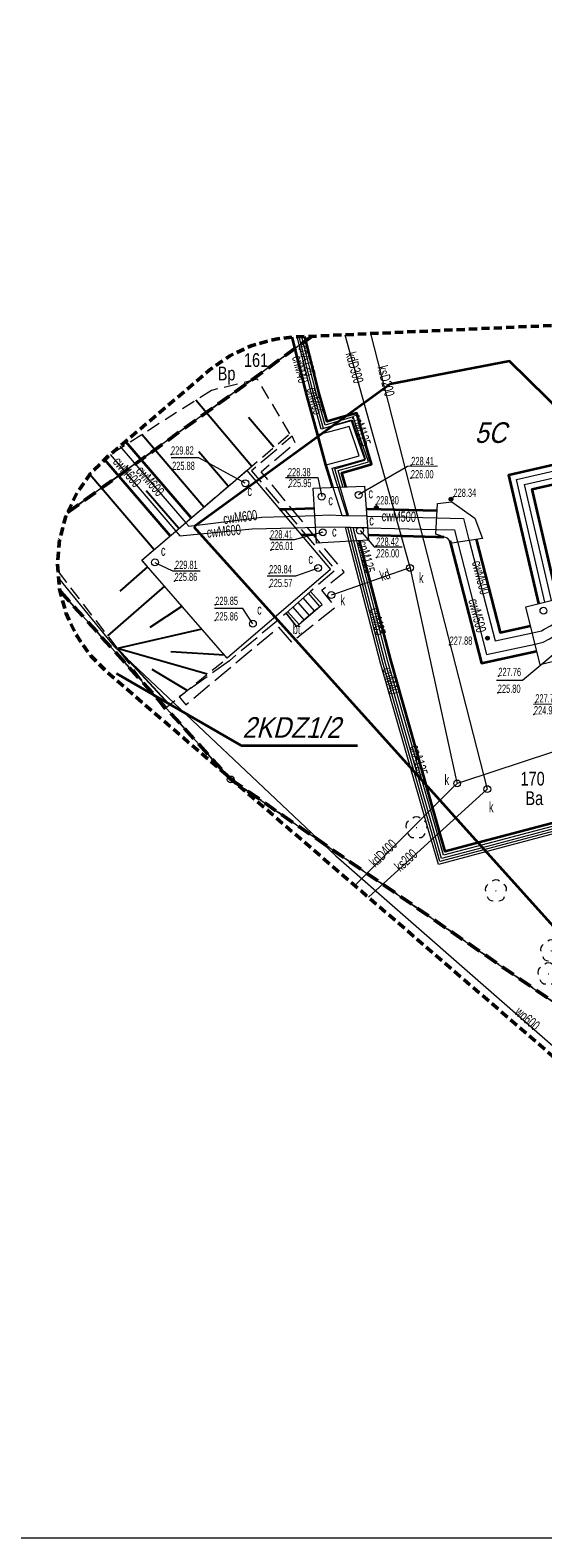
# Model space of a CAD drawing. Header units: metres. Extents: x 6546460 to 6547055, y 5576048 to 5576258.
# Tile 2 of 19: x 6546547 to 6546584, y 5576048 to 5576158. Entities that reach past the tile are written whole.
import ezdxf
from ezdxf.enums import TextEntityAlignment as Align

# ---------------------------------------------------------------- set-up
doc = ezdxf.new("R2010")
doc.units = ezdxf.units.M
doc.header["$MEASUREMENT"] = 0
for name, pattern in [('1.0_0.5', [1.5, 1, -0.5]), ('1.5_0.5', [2, 1.5, -0.5]), ('2', [0.9, 0.6, -0.3]), ('219-500', [0]), ('BKO', [1.5, 1, -0.5]), ('egug-500', [1, 0.5, -0.5])]:
    doc.linetypes.add(name, pattern=pattern)
doc.layers.get('0').update_dxf_attribs({"linetype": 'CONTINUOUS', "lineweight": 5})
for name, color, linetype in [('000 Inne (niezydentyfikowane)', 7, 'CONTINUOUS'), ('202-punkt graniczny', 7, 'CONTINUOUS'), ('210-oznaczenie konturu użytku gruntowego', 7, 'CONTINUOUS'), ('211-numer działki ewidencyjnej', 7, 'CONTINUOUS'), ('218-kontur użytku gruntowego', 7, 'CONTINUOUS'), ('219-działka ewidencyjna', 7, 'CONTINUOUS'), ('drzewo liściaste', 7, 'CONTINUOUS'), ('komora podziemna', 7, 'CONTINUOUS'), ('obszar utwardzony', 7, 'CONTINUOUS'), ('obszar utwardzony-Atr17', 7, 'CONTINUOUS'), ('obudowa ochronna przewodu', 7, 'CONTINUOUS'), ('przewód ciepłowniczy', 7, 'CONTINUOUS'), ('przewód ciepłowniczy-Atr1', 7, 'CONTINUOUS'), ('przewód kanalizacyjny', 7, 'CONTINUOUS'), ('przewód kanalizacyjny-Atr1', 7, 'CONTINUOUS'), ('przewód wodociągowy', 7, 'CONTINUOUS'), ('przewód wodociągowy-Atr1', 7, 'CONTINUOUS'), ('schody w ciągu komunikacyjnym', 7, 'CONTINUOUS'), ('skarpa nieumocniona', 7, 'CONTINUOUS'), ('właz do komory lub kanału - okrągły', 7, 'CONTINUOUS'), ('właz do komory lub kanału - okrągły-Atr17', 7, 'CONTINUOUS'), ('Zakres', 7, 'CONTINUOUS')]:
    doc.layers.add(name, color=color, linetype=linetype)
for name, color, linetype, lineweight in [('LINIE_ZABUDOWY', 8, 'CONTINUOUS', 18), ('mpzp', 4, 'BKO', 50), ('wysok', 244, 'CONTINUOUS', 18)]:
    doc.layers.add(name, color=color, linetype=linetype, lineweight=lineweight)
doc.styles.get("Standard").update_dxf_attribs({"font": 'Working1250', "width": 0.75})

# ---------------------------------------------------------------- blocks, each defined once
blk = doc.blocks.new('202')
at = {"color": 0, "linetype": 'Continuous', "lineweight": 0}
blk.add_circle((0, 0), 0.25, dxfattribs=at)
blk = doc.blocks.new('US22')
at = {"color": 0, "linetype": 'Continuous', "lineweight": 13}
blk.add_circle((0, 0), 0.25, dxfattribs=at)
blk = doc.blocks.new('OP021')
at = {"linetype": 'Continuous', "lineweight": 13}
h = blk.add_hatch(color=0, dxfattribs=at)
edge = h.paths.add_edge_path()
edge.add_arc((0, 0), 0.05, 0, 360)
at = {"color": 0, "linetype": 'Continuous', "lineweight": 13}
for centre, start, end in [((-0.38, 0.124), 121.308, 202.548), ((0, 0.4), 49.272, 130.728), ((0.38, 0.124), 337.452, 58.692), ((-0.235, -0.324), 193.221, 274.871), ((0.235, -0.324), 265.129, 346.779)]:
    blk.add_arc(centre, 0.4, start, end, dxfattribs=at)
blk = doc.blocks.new('pikieta')
at = {"color": 0}
blk.add_point((0, 0), dxfattribs=at)
blk = doc.blocks.new('OTRS')
at = {"linetype": 'Continuous', "lineweight": 13}
blk.add_hatch(color=0, dxfattribs=at).paths.add_polyline_path([(0, -0.091, 1), (0, 0.091, 1)])
at = {"color": 0, "linetype": 'Continuous', "lineweight": 13}
blk.add_circle((0, 0), 0.0906, dxfattribs=at)

msp = doc.modelspace()

# ---------------------------------------------------------------- linework, layer by layer
at = {"linetype": 'Continuous', "lineweight": 18}
msp.add_line((6546460.21, 5576047.95), (6547054.71, 5576047.95), dxfattribs=at)
at = {"layer": '000 Inne (niezydentyfikowane)', "color": 7, "linetype": 'Continuous', "lineweight": 25, "flags": 128}
for points in [[(6546562.87, 5576125.98), (6546558.8, 5576130.78)], [(6546564.49, 5576127.36), (6546562.65, 5576129.53)], [(6546559.39, 5576123.01), (6546554.88, 5576128.28)], [(6546561.17, 5576124.53), (6546559.02, 5576127.04)], [(6546557.56, 5576121.44), (6546555.19, 5576124.2)], [(6546555.3, 5576118.66), (6546553.27, 5576116.89)], [(6546556.52, 5576117.25), (6546552.37, 5576113.64)], [(6546557.81, 5576115.78), (6546555.45, 5576114.24)], [(6546559.25, 5576114.12), (6546553.1, 5576112.7)], [(6546556.89, 5576108.6), (6546553.1, 5576112.7)], [(6546559.64, 5576110.83), (6546553.1, 5576112.7)], [(6546560.89, 5576112.23), (6546556.99, 5576112.47)], [(6546558.17, 5576109.64), (6546555.63, 5576111.17)]]:
    msp.add_lwpolyline(points, dxfattribs=at)
at = {"layer": '000 Inne (niezydentyfikowane)', "color": 7, "linetype": 'Continuous', "lineweight": 25}
msp.add_lwpolyline([(6546555.77, 5576119.9), (6546551.09, 5576125.37)], dxfattribs=at)
at = {"layer": '218-kontur użytku gruntowego', "color": 3, "linetype": 'egug-500', "lineweight": 18}
for points in [[(6546549.47, 5576122.6), (6546567.28, 5576135.45)], [(6546567.28, 5576135.45), (6546549.47, 5576122.6)], [(6546548.93, 5576116.88), (6546561.35, 5576103.17)], [(6546561.35, 5576103.17), (6546548.93, 5576116.88)]]:
    msp.add_lwpolyline(points, dxfattribs=at)
at = {"layer": '218-kontur użytku gruntowego', "color": 3, "linetype": 'egug-500', "lineweight": 18, "flags": 128}
for points in [[(6546561.35, 5576103.17), (6546598.97, 5576077.21)], [(6546598.97, 5576077.21), (6546561.35, 5576103.17)]]:
    msp.add_lwpolyline(points, dxfattribs=at)
at = {"layer": '219-działka ewidencyjna', "color": 7, "linetype": '219-500', "lineweight": 18}
for points in [[(6546567.28, 5576135.45), (6546549.47, 5576122.6)], [(6546548.93, 5576116.88), (6546561.35, 5576103.17)]]:
    msp.add_lwpolyline(points, dxfattribs=at)
at = {"layer": '219-działka ewidencyjna', "color": 7, "linetype": '219-500', "lineweight": 18, "flags": 128}
msp.add_lwpolyline([(6546561.35, 5576103.17), (6546598.97, 5576077.21)], dxfattribs=at)
at = {"layer": 'komora podziemna', "color": 7, "linetype": 'Continuous', "lineweight": 18, "flags": 128}
for points in [[(6546554.88, 5576119.14), (6546562.51, 5576125.68), (6546568.62, 5576118.45), (6546561.09, 5576112)], [(6546571.37, 5576120.59), (6546567.58, 5576120.38), (6546567.36, 5576124.38), (6546571.09, 5576124.52)], [(6546576.41, 5576123.27), (6546577.43, 5576123.4), (6546579.11, 5576122.2), (6546579.68, 5576120.73), (6546577.43, 5576120.38), (6546577.13, 5576120.75), (6546576.27, 5576121.03)], [(6546582.84, 5576115.75), (6546586.6, 5576116.68), (6546587.64, 5576112.46), (6546583.88, 5576111.53)]]:
    msp.add_lwpolyline(points, close=True, dxfattribs=at)
at = {"layer": 'LINIE_ZABUDOWY', "linetype": 'Continuous', "lineweight": 35, "flags": 128}
msp.add_lwpolyline([(6546558.67, 5576121.57), (6546595.73, 5576080.35), (6546610.19, 5576084.22), (6546611.76, 5576084.64), (6546621, 5576093.32), (6546618.78, 5576097.13), (6546581.63, 5576133.64), (6546572.95, 5576131.95), (6546558.67, 5576121.57)], dxfattribs=at)
at = {"layer": 'mpzp', "linetype": 'Continuous', "lineweight": 35}
for q in [(6546553.03, 5576110.9), (6546570.58, 5576105.65)]:
    msp.add_line((6546562.1, 5576105.65), q, dxfattribs=at)
at = {"layer": 'mpzp', "linetype": 'BKO', "lineweight": 50}
for points in [[(6546549.47, 5576122.6), (6546567.28, 5576135.45)], [(6546548.93, 5576116.88), (6546561.35, 5576103.17), (6546598.97, 5576077.21), (6546615.77, 5576059.48)]]:
    msp.add_lwpolyline(points, dxfattribs=at)
at = {"layer": 'obszar utwardzony', "color": 7, "linetype": '1.5_0.5', "lineweight": 18, "flags": 128}
msp.add_lwpolyline([(6546561.25, 5576111.81), (6546557.6, 5576109.19), (6546558.09, 5576108.61), (6546564.83, 5576114.26), (6546565.76, 5576113.17), (6546568.97, 5576115.72), (6546567.98, 5576116.96), (6546569.61, 5576118.26), (6546563.57, 5576125.58), (6546566.05, 5576127.68), (6546565.82, 5576128.16), (6546562.86, 5576125.65), (6546568.97, 5576118.42), (6546567.16, 5576116.87), (6546568, 5576115.92), (6546566.13, 5576114.3), (6546565.39, 5576115.28)], close=True, dxfattribs=at)
at = {"layer": 'obudowa ochronna przewodu', "color": 7, "linetype": 'Continuous', "lineweight": 35, "flags": 128}
for points in [[(6546583.78, 5576115.98), (6546583.78, 5576115.99), (6546581.6, 5576125.35), (6546594.28, 5576128.27), (6546611.32, 5576132.15), (6546610.13, 5576136.59)], [(6546585.14, 5576116.32), (6546583.28, 5576124.31), (6546594.6, 5576126.91), (6546613.04, 5576131.11), (6546611.48, 5576136.96)], [(6546564.9, 5576122.85), (6546565.35, 5576122.86), (6546567.44, 5576122.92)], [(6546571.21, 5576122.88), (6546571.29, 5576122.88), (6546576.34, 5576122.75), (6546576.38, 5576122.75)], [(6546566.47, 5576120.99), (6546567.52, 5576121.02), (6546567.54, 5576121.02)], [(6546571.34, 5576120.98), (6546576.3, 5576120.85), (6546576.87, 5576120.84)], [(6546590.11, 5576101.39), (6546579.14, 5576098.5), (6546576.95, 5576097.92), (6546576.55, 5576099.36), (6546573.01, 5576111.85), (6546570.71, 5576120.55)], [(6546577.29, 5576120.56), (6546577.36, 5576120.27), (6546579.59, 5576111.64), (6546583.61, 5576112.51), (6546583.64, 5576112.52)], [(6546579.22, 5576120.66), (6546580.97, 5576113.88), (6546583.18, 5576114.36)]]:
    msp.add_lwpolyline(points, dxfattribs=at)
at = {"layer": 'obudowa ochronna przewodu', "color": 7, "linetype": 'Continuous', "lineweight": 35}
for points in [[(6546568.79, 5576124.43), (6546568.79, 5576124.44), (6546568.51, 5576125.3), (6546568.28, 5576126.09), (6546567.69, 5576128.24), (6546566.91, 5576131.07), (6546565.82, 5576135.37)], [(6546569.73, 5576124.47), (6546569.44, 5576125.49), (6546570.46, 5576125.79), (6546571.59, 5576126.12), (6546571.33, 5576127.02), (6546570.83, 5576128.77), (6546570.52, 5576129.84), (6546569.33, 5576129.52), (6546568.37, 5576129.24), (6546567.77, 5576131.36), (6546566.74, 5576135.42)], [(6546553.68, 5576127.78), (6546558.47, 5576122.22)], [(6546552.17, 5576126.47), (6546556.95, 5576120.91)]]:
    msp.add_lwpolyline(points, dxfattribs=at)
at = {"layer": 'przewód ciepłowniczy', "color": 212, "linetype": 'Continuous', "lineweight": 18, "flags": 128}
for points in [[(6546584.22, 5576116.09), (6546582.14, 5576125.02), (6546594.38, 5576127.83), (6546611.87, 5576131.82), (6546610.56, 5576136.71)], [(6546584.7, 5576116.21), (6546582.74, 5576124.64), (6546594.5, 5576127.35), (6546612.49, 5576131.44), (6546611.05, 5576136.84)], [(6546569.46, 5576122.4), (6546568.8, 5576124.43)], [(6546569.83, 5576122.39), (6546569.17, 5576124.45)], [(6546569.91, 5576122.39), (6546569.31, 5576124.45)], [(6546558.07, 5576121.87), (6546558.3, 5576121.61), (6546563.61, 5576122.28), (6546565.34, 5576122.33)], [(6546565.34, 5576122.33), (6546565.37, 5576122.33), (6546567.47, 5576122.39)], [(6546567.47, 5576122.39), (6546567.48, 5576122.39), (6546568.55, 5576122.43)], [(6546568.55, 5576122.43), (6546569.46, 5576122.4), (6546569.83, 5576122.39), (6546569.91, 5576122.39), (6546571.24, 5576122.36)], [(6546571.24, 5576122.36), (6546571.28, 5576122.35), (6546576.34, 5576122.22)], [(6546576.34, 5576122.22), (6546578.29, 5576122.17)], [(6546578.29, 5576122.17), (6546578.69, 5576120.62), (6546578.7, 5576120.58)], [(6546557.35, 5576121.26), (6546557.64, 5576120.91), (6546562.92, 5576121.41), (6546566.04, 5576121.5)], [(6546566.04, 5576121.5), (6546567.5, 5576121.55), (6546567.52, 5576121.55)], [(6546567.52, 5576121.55), (6546568.55, 5576121.57)], [(6546568.55, 5576121.57), (6546569.7, 5576121.55), (6546569.88, 5576121.54), (6546570.06, 5576121.54), (6546570.27, 5576121.53), (6546571.26, 5576121.51), (6546571.3, 5576121.5)], [(6546569.97, 5576120.51), (6546569.7, 5576121.55)], [(6546570.14, 5576120.52), (6546569.88, 5576121.54)], [(6546570.32, 5576120.53), (6546570.06, 5576121.54)], [(6546570.52, 5576120.54), (6546570.51, 5576120.59), (6546570.27, 5576121.53)], [(6546571.3, 5576121.5), (6546576.29, 5576121.38)], [(6546576.29, 5576121.38), (6546576.31, 5576121.38), (6546577.63, 5576121.34)], [(6546577.63, 5576121.34), (6546577.86, 5576120.45)], [(6546590.3, 5576100.66), (6546579.37, 5576097.76), (6546576.46, 5576096.99), (6546575.79, 5576099.3), (6546572.26, 5576111.63), (6546569.98, 5576120.45), (6546569.97, 5576120.51)], [(6546590.25, 5576100.83), (6546579.32, 5576097.93), (6546576.58, 5576097.21), (6546575.96, 5576099.35), (6546572.43, 5576111.67), (6546570.15, 5576120.5), (6546570.14, 5576120.52)], [(6546590.21, 5576101), (6546579.28, 5576098.1), (6546576.7, 5576097.42), (6546576.13, 5576099.4), (6546572.6, 5576111.72), (6546570.32, 5576120.53)], [(6546590.16, 5576101.19), (6546579.23, 5576098.29), (6546576.83, 5576097.66), (6546576.32, 5576099.45), (6546572.79, 5576111.77), (6546570.52, 5576120.54)], [(6546577.86, 5576120.45), (6546577.87, 5576120.4), (6546579.97, 5576112.26), (6546583.5, 5576113.02), (6546583.51, 5576113.03)], [(6546578.7, 5576120.58), (6546580.59, 5576113.26), (6546583.31, 5576113.85)], [(6546583.31, 5576113.85), (6546583.32, 5576113.86), (6546583.97, 5576114), (6546584.17, 5576114.11), (6546584.62, 5576114.36), (6546585.07, 5576114.62), (6546586.86, 5576115.63)], [(6546583.51, 5576113.03), (6546584.1, 5576113.16), (6546584.55, 5576113.42), (6546584.98, 5576113.67), (6546585.26, 5576113.84), (6546587.04, 5576114.89)]]:
    msp.add_lwpolyline(points, dxfattribs=at)
at = {"layer": 'przewód ciepłowniczy', "color": 212, "linetype": 'Continuous', "lineweight": 18}
for points in [[(6546568.8, 5576124.43), (6546568.8, 5576124.44), (6546568.52, 5576125.3), (6546568.3, 5576126.08), (6546569.76, 5576126.48), (6546570.7, 5576126.74), (6546570.4, 5576127.62), (6546569.97, 5576128.88), (6546569.09, 5576128.64), (6546567.7, 5576128.26), (6546566.92, 5576131.07), (6546565.82, 5576135.37)], [(6546569.17, 5576124.45), (6546569.13, 5576124.55), (6546568.85, 5576125.4), (6546568.73, 5576125.84), (6546569.85, 5576126.14), (6546571.1, 5576126.49), (6546571.15, 5576126.5), (6546570.2, 5576129.3), (6546570.14, 5576129.29), (6546567.94, 5576128.69), (6546567.26, 5576131.16), (6546566.18, 5576135.4)], [(6546569.31, 5576124.45), (6546568.92, 5576125.8), (6546570.17, 5576126.16), (6546571.12, 5576126.43), (6546571.1, 5576126.49), (6546570.44, 5576128.41), (6546570.14, 5576129.29), (6546570.13, 5576129.33), (6546569.18, 5576129.05), (6546568.09, 5576128.74), (6546567.4, 5576131.18), (6546566.32, 5576135.41)], [(6546569.51, 5576124.46), (6546569.5, 5576124.51), (6546569.16, 5576125.67), (6546570.22, 5576125.97), (6546571.37, 5576126.3), (6546570.62, 5576128.47), (6546570.25, 5576129.57), (6546569.13, 5576129.24), (6546568.22, 5576128.98), (6546567.59, 5576131.23), (6546566.52, 5576135.41)], [(6546552.56, 5576126.83), (6546557.35, 5576121.26)], [(6546553.28, 5576127.44), (6546558.07, 5576121.87)]]:
    msp.add_lwpolyline(points, dxfattribs=at)
at = {"layer": 'przewód kanalizacyjny', "color": 34, "linetype": 'Continuous', "lineweight": 18}
for points in [[(6546569.66, 5576135.56), (6546574.29, 5576118.96), (6546574.4, 5576118.58), (6546574.48, 5576118.19), (6546577.74, 5576103.27), (6546577.83, 5576102.88)], [(6546571.52, 5576135.64), (6546580.02, 5576102.47)], [(6546627.96, 5576119.17), (6546624.61, 5576118.28), (6546624.23, 5576118.17), (6546623.85, 5576118.05), (6546578.21, 5576103.01), (6546577.83, 5576102.88), (6546577.55, 5576102.6), (6546570.37, 5576095.46)], [(6546580.02, 5576102.47), (6546571.37, 5576094.59)]]:
    msp.add_lwpolyline(points, dxfattribs=at)
at = {"layer": 'przewód kanalizacyjny', "color": 34, "linetype": 'Continuous', "lineweight": 18, "flags": 128}
msp.add_lwpolyline([(6546574.4, 5576118.58), (6546574.02, 5576118.45), (6546569.05, 5576116.72), (6546568.67, 5576116.6)], dxfattribs=at)
at = {"layer": 'przewód wodociągowy', "color": 5, "linetype": 'Continuous', "lineweight": 18}
msp.add_lwpolyline([(6546548.82, 5576117.84), (6546552.86, 5576112.86), (6546569, 5576097.6), (6546594.54, 5576075.24), (6546597.95, 5576072.96), (6546598.06, 5576071.96), (6546597.98, 5576071.66)], dxfattribs=at)
at = {"layer": 'schody w ciągu komunikacyjnym', "color": 7, "linetype": 'Continuous', "lineweight": 18, "flags": 128}
msp.add_lwpolyline([(6546567.16, 5576116.87), (6546565.39, 5576115.28), (6546566.13, 5576114.3), (6546568, 5576115.92)], close=True, dxfattribs=at)
for points in [[(6546567.83, 5576115.77), (6546567, 5576116.73)], [(6546566.7, 5576114.79), (6546565.89, 5576115.73)], [(6546567.08, 5576115.12), (6546566.26, 5576116.06)], [(6546567.45, 5576115.45), (6546566.63, 5576116.39)], [(6546566.32, 5576114.46), (6546565.51, 5576115.39)]]:
    msp.add_lwpolyline(points, dxfattribs=at)
at = {"layer": 'skarpa nieumocniona', "color": 7, "linetype": '1.0_0.5', "lineweight": 18}
msp.add_lwpolyline([(6546548.78, 5576118.31), (6546556.5, 5576108.29), (6546561.09, 5576112), (6546554.88, 5576119.14), (6546562.51, 5576125.68), (6546565.66, 5576128.35), (6546563.29, 5576132.31), (6546559.94, 5576131.5), (6546552.42, 5576126.71)], dxfattribs=at)
msp.add_lwpolyline([(6546548.78, 5576118.31), (6546556.5, 5576108.29), (6546561.09, 5576112), (6546554.88, 5576119.14), (6546562.51, 5576125.68), (6546565.66, 5576128.35), (6546563.29, 5576132.31), (6546559.94, 5576131.5), (6546552.42, 5576126.71)], dxfattribs=at)
at = {"layer": 'wysok', "linetype": 'Continuous', "lineweight": 18}
for p, q in [((6546559.02, 5576126.58), (6546557.02, 5576126.58)), ((6546562.41, 5576124.74), (6546559.02, 5576126.58)), ((6546574.21, 5576125.95), (6546570.66, 5576123.89)), ((6546576.41, 5576125.98), (6546574.21, 5576125.95)), ((6546565.33, 5576125.15), (6546567.68, 5576125.17)), ((6546567.68, 5576125.17), (6546567.97, 5576123.77)), ((6546568.05, 5576121.17), (6546565.96, 5576120.62)), ((6546570.76, 5576121.29), (6546571.8, 5576120.1)), ((6546565.96, 5576120.62), (6546564.21, 5576120.62)), ((6546571.8, 5576120.1), (6546573.82, 5576120.1)), ((6546555.83, 5576118.98), (6546557.12, 5576118.37)), ((6546557.12, 5576118.37), (6546559.13, 5576118.37)), ((6546566.07, 5576117.98), (6546563.99, 5576117.98)), ((6546567.71, 5576118.57), (6546566.07, 5576117.98)), ((6546562.24, 5576115.61), (6546560.16, 5576115.61)), ((6546562.96, 5576114.51), (6546562.24, 5576115.61)), ((6546582.58, 5576110.4), (6546585.1, 5576112.52, 227.76)), ((6546580.7, 5576110.41), (6546582.58, 5576110.4)), ((6546583.39, 5576108.66), (6546585.7, 5576108.67))]:
    msp.add_line(p, q, dxfattribs=at)
at = {"layer": 'Zakres', "color": 40, "linetype": '2', "lineweight": 50, "flags": 128}
msp.add_lwpolyline([(6546911.95, 5576210.76), (6546911.79, 5576210.74), (6546877.41, 5576209.15), (6546876.1, 5576209.01), (6546874.37, 5576208.54), (6546874.1, 5576208.44), (6546817.07, 5576185.89), (6546815.71, 5576185.23), (6546814.24, 5576184.2), (6546812.97, 5576182.93), (6546811.94, 5576181.46), (6546811.51, 5576180.65), (6546808.53, 5576174.25), (6546808.38, 5576174.18), (6546736.77, 5576152.25), (6546736.26, 5576152.08), (6546735.57, 5576151.8), (6546634.83, 5576106.65), (6546620.86, 5576132.09), (6546620.75, 5576132.28), (6546619.72, 5576133.75), (6546618.45, 5576135.02), (6546616.98, 5576136.05), (6546615.35, 5576136.81), (6546613.62, 5576137.28), (6546611.83, 5576137.43), (6546611.37, 5576137.42), (6546565.96, 5576135.39), (6546564.64, 5576135.24), (6546562.9, 5576134.78), (6546561.28, 5576134.02), (6546559.76, 5576132.95), (6546552.37, 5576126.67), (6546551.14, 5576125.44), (6546550.11, 5576123.97), (6546549.35, 5576122.34), (6546548.89, 5576120.61), (6546548.73, 5576118.82), (6546548.89, 5576117.03), (6546549.35, 5576115.3), (6546550.11, 5576113.67), (6546551.14, 5576112.2), (6546552.31, 5576111.02), (6546609.23, 5576061.96), (6546609.33, 5576061.87), (6546610.8, 5576060.84), (6546612.43, 5576060.09), (6546614.16, 5576059.62), (6546615.95, 5576059.46), (6546617.74, 5576059.62), (6546619.47, 5576060.09), (6546621.1, 5576060.84), (6546621.53, 5576061.11), (6546667.52, 5576090.76), (6546667.93, 5576090.95), (6546793.15, 5576125.15), (6546793.32, 5576125.2), (6546793.42, 5576125.22), (6546848.17, 5576141.79), (6546848.71, 5576141.97), (6546849.33, 5576142.21), (6546992.38, 5576205.01), (6546993.39, 5576205.52), (6546994.87, 5576206.55), (6546996.14, 5576207.82), (6546997.16, 5576209.29), (6546997.92, 5576210.92), (6546998.39, 5576212.65), (6546998.54, 5576214.44), (6546998.39, 5576216.23), (6546998.13, 5576217.33), (6546993.61, 5576232.86), (6546993.4, 5576233.5), (6546992.64, 5576235.12), (6546991.61, 5576236.59), (6546990.34, 5576237.86), (6546988.87, 5576238.89), (6546987.24, 5576239.65), (6546985.51, 5576240.12), (6546983.72, 5576240.27), (6546981.93, 5576240.12), (6546980.2, 5576239.65), (6546979.69, 5576239.45), (6546912.28, 5576210.85)], close=True, dxfattribs=at)
at = {"layer": 'Zakres', "color": 7, "linetype": '2', "lineweight": 25, "flags": 128}
msp.add_lwpolyline([(6546911.95, 5576210.76), (6546911.79, 5576210.74), (6546877.41, 5576209.15), (6546876.1, 5576209.01), (6546874.37, 5576208.54), (6546874.1, 5576208.44), (6546817.07, 5576185.89), (6546815.71, 5576185.23), (6546814.24, 5576184.2), (6546812.97, 5576182.93), (6546811.94, 5576181.46), (6546811.51, 5576180.65), (6546808.53, 5576174.25), (6546808.38, 5576174.18), (6546736.77, 5576152.25), (6546736.26, 5576152.08), (6546735.57, 5576151.8), (6546634.83, 5576106.65), (6546620.86, 5576132.09), (6546620.75, 5576132.28), (6546619.72, 5576133.75), (6546618.45, 5576135.02), (6546616.98, 5576136.05), (6546615.35, 5576136.81), (6546613.62, 5576137.28), (6546611.83, 5576137.43), (6546611.37, 5576137.42), (6546565.96, 5576135.39), (6546564.64, 5576135.24), (6546562.9, 5576134.78), (6546561.28, 5576134.02), (6546559.76, 5576132.95), (6546552.37, 5576126.67), (6546551.14, 5576125.44), (6546550.11, 5576123.97), (6546549.35, 5576122.34), (6546548.89, 5576120.61), (6546548.73, 5576118.82), (6546548.89, 5576117.03), (6546549.35, 5576115.3), (6546550.11, 5576113.67), (6546551.14, 5576112.2), (6546552.31, 5576111.02), (6546609.23, 5576061.96), (6546609.33, 5576061.87), (6546610.8, 5576060.84), (6546612.43, 5576060.09), (6546614.16, 5576059.62), (6546615.95, 5576059.46), (6546617.74, 5576059.62), (6546619.47, 5576060.09), (6546621.1, 5576060.84), (6546621.53, 5576061.11), (6546667.52, 5576090.76), (6546667.93, 5576090.95), (6546793.15, 5576125.15), (6546793.32, 5576125.2), (6546793.42, 5576125.22), (6546848.17, 5576141.79), (6546848.71, 5576141.97), (6546849.33, 5576142.21), (6546992.38, 5576205.01), (6546993.39, 5576205.52), (6546994.87, 5576206.55), (6546996.14, 5576207.82), (6546997.16, 5576209.29), (6546997.92, 5576210.92), (6546998.39, 5576212.65), (6546998.54, 5576214.44), (6546998.39, 5576216.23), (6546998.13, 5576217.33), (6546993.61, 5576232.86), (6546993.4, 5576233.5), (6546992.64, 5576235.12), (6546991.61, 5576236.59), (6546990.34, 5576237.86), (6546988.87, 5576238.89), (6546987.24, 5576239.65), (6546985.51, 5576240.12), (6546983.72, 5576240.27), (6546981.93, 5576240.12), (6546980.2, 5576239.65), (6546979.69, 5576239.45), (6546912.28, 5576210.85)], close=True, dxfattribs=at)

# ---------------------------------------------------------------- block references
at = {"layer": '202-punkt graniczny', "color": 7, "linetype": 'Continuous', "lineweight": 18}
msp.add_blockref('202', (6546561.35, 5576103.17), dxfattribs=at)
at = {"layer": 'drzewo liściaste', "color": 94, "linetype": 'Continuous', "lineweight": 18}
for p in [(6546574.87, 5576099.66), (6546580.65, 5576095.06), (6546584.68, 5576090.69), (6546584.48, 5576089.01)]:
    msp.add_blockref('OP021', p, dxfattribs=at)
at = {"layer": 'wysok', "color": 244, "linetype": 'Continuous'}
ref = msp.add_blockref('pikieta', (6546557, 5576126.83, 229.82), dxfattribs=dict(at, xscale=1.5, yscale=1.5, zscale=1.5))
ref.add_attrib('H', '229.82', (6546557, 5576126.83, 229.82), dxfattribs={"layer": '0', "height": 0.6, "width": 0.62})
ref = msp.add_blockref('pikieta', (6546574.49, 5576126.06, 228.41), dxfattribs=dict(at, xscale=1.5, yscale=1.5, zscale=1.5))
ref.add_attrib('H', '228.41', (6546574.49, 5576126.06, 228.41), dxfattribs={"layer": '0', "height": 0.6, "width": 0.62})
ref = msp.add_blockref('pikieta', (6546557.08, 5576125.71), dxfattribs=dict(at, xscale=1.5, yscale=1.5, zscale=1.5))
ref.add_attrib('H', '225.88', (6546557.08, 5576125.71), dxfattribs={"layer": '0', "height": 0.6, "width": 0.62})
ref = msp.add_blockref('pikieta', (6546565.51, 5576125.25, 228.38), dxfattribs=dict(at, xscale=1.5, yscale=1.5, zscale=1.5))
ref.add_attrib('H', '228.38', (6546565.51, 5576125.25, 228.38), dxfattribs={"layer": '0', "height": 0.6, "width": 0.62})
ref = msp.add_blockref('pikieta', (6546574.46, 5576125.1, 228.41), dxfattribs=dict(at, xscale=1.5, yscale=1.5, zscale=1.5))
ref.add_attrib('H', '226.00', (6546574.46, 5576125.1, 228.41), dxfattribs={"layer": '0', "height": 0.6, "width": 0.62})
ref = msp.add_blockref('pikieta', (6546565.57, 5576124.46, 228.38), dxfattribs=dict(at, xscale=1.5, yscale=1.5, zscale=1.5))
ref.add_attrib('H', '225.95', (6546565.57, 5576124.46, 228.38), dxfattribs={"layer": '0', "height": 0.6, "width": 0.62})
ref = msp.add_blockref('pikieta', (6546577.56, 5576123.75, 228.34), dxfattribs=dict(at, xscale=1.5, yscale=1.5, zscale=1.5))
ref.add_attrib('H', '228.34', (6546577.56, 5576123.75, 228.34), dxfattribs={"layer": '0', "height": 0.6, "width": 0.62})
ref = msp.add_blockref('pikieta', (6546571.93, 5576123.2, 228.3), dxfattribs=dict(at, xscale=1.5, yscale=1.5, zscale=1.5))
ref.add_attrib('H', '228.30', (6546571.93, 5576123.2, 228.3), dxfattribs={"layer": '0', "height": 0.6, "width": 0.62})
at = {"layer": 'wysok', "linetype": 'Continuous', "xscale": 1.5, "yscale": 1.5, "zscale": 1.5}
for p in [(6546577.38, 5576123.58, 228.34), (6546571.95, 5576122.96, 228.3), (6546580.03, 5576113.46, 227.88)]:
    msp.add_blockref('OTRS', p, dxfattribs=at)
at = {"layer": 'wysok', "color": 244, "linetype": 'Continuous'}
ref = msp.add_blockref('pikieta', (6546564.21, 5576120.72, 228.41), dxfattribs=dict(at, xscale=1.5, yscale=1.5, zscale=1.5))
ref.add_attrib('H', '228.41', (6546564.21, 5576120.72, 228.41), dxfattribs={"layer": '0', "height": 0.6, "width": 0.62})
ref = msp.add_blockref('pikieta', (6546564.26, 5576119.88, 228.41), dxfattribs=dict(at, xscale=1.5, yscale=1.5, zscale=1.5))
ref.add_attrib('H', '226.01', (6546564.26, 5576119.88, 228.41), dxfattribs={"layer": '0', "height": 0.6, "width": 0.62})
ref = msp.add_blockref('pikieta', (6546571.94, 5576120.19, 228.42), dxfattribs=dict(at, xscale=1.5, yscale=1.5, zscale=1.5))
ref.add_attrib('H', '228.42', (6546571.94, 5576120.19, 228.42), dxfattribs={"layer": '0', "height": 0.6, "width": 0.62})
ref = msp.add_blockref('pikieta', (6546571.96, 5576119.34, 228.42), dxfattribs=dict(at, xscale=1.5, yscale=1.5, zscale=1.5))
ref.add_attrib('H', '226.00', (6546571.96, 5576119.34, 228.42), dxfattribs={"layer": '0', "height": 0.6, "width": 0.62})
ref = msp.add_blockref('pikieta', (6546557.29, 5576118.5, 229.81), dxfattribs=dict(at, xscale=1.5, yscale=1.5, zscale=1.5))
ref.add_attrib('H', '229.81', (6546557.29, 5576118.5, 229.81), dxfattribs={"layer": '0', "height": 0.6, "width": 0.62})
ref = msp.add_blockref('pikieta', (6546564.14, 5576118.18, 229.84), dxfattribs=dict(at, xscale=1.5, yscale=1.5, zscale=1.5))
ref.add_attrib('H', '229.84', (6546564.14, 5576118.18, 229.84), dxfattribs={"layer": '0', "height": 0.6, "width": 0.62})
ref = msp.add_blockref('pikieta', (6546557.26, 5576117.62, 229.81), dxfattribs=dict(at, xscale=1.5, yscale=1.5, zscale=1.5))
ref.add_attrib('H', '225.86', (6546557.26, 5576117.62, 229.81), dxfattribs={"layer": '0', "height": 0.6, "width": 0.62})
ref = msp.add_blockref('pikieta', (6546564.18, 5576117.18, 229.84), dxfattribs=dict(at, xscale=1.5, yscale=1.5, zscale=1.5))
ref.add_attrib('H', '225.57', (6546564.18, 5576117.18, 229.84), dxfattribs={"layer": '0', "height": 0.6, "width": 0.62})
ref = msp.add_blockref('pikieta', (6546560.22, 5576115.88, 229.85), dxfattribs=dict(at, xscale=1.5, yscale=1.5, zscale=1.5))
ref.add_attrib('H', '229.85', (6546560.22, 5576115.88, 229.85), dxfattribs={"layer": '0', "height": 0.6, "width": 0.62})
ref = msp.add_blockref('pikieta', (6546560.22, 5576114.75, 229.85), dxfattribs=dict(at, xscale=1.5, yscale=1.5, zscale=1.5))
ref.add_attrib('H', '225.86', (6546560.22, 5576114.75, 229.85), dxfattribs={"layer": '0', "height": 0.6, "width": 0.62})
ref = msp.add_blockref('pikieta', (6546577.28, 5576112.98, 227.88), dxfattribs=dict(at, xscale=1.5, yscale=1.5, zscale=1.5))
ref.add_attrib('H', '227.88', (6546577.28, 5576112.98, 227.88), dxfattribs={"layer": '0', "height": 0.6, "width": 0.62})
ref = msp.add_blockref('pikieta', (6546580.83, 5576110.7, 227.76), dxfattribs=dict(at, xscale=1.5, yscale=1.5, zscale=1.5))
ref.add_attrib('H', '227.76', (6546580.83, 5576110.7, 227.76), dxfattribs={"layer": '0', "height": 0.6, "width": 0.62})
ref = msp.add_blockref('pikieta', (6546580.79, 5576109.48, 227.76), dxfattribs=dict(at, xscale=1.5, yscale=1.5, zscale=1.5))
ref.add_attrib('H', '225.80', (6546580.79, 5576109.48, 227.76), dxfattribs={"layer": '0', "height": 0.6, "width": 0.62})
ref = msp.add_blockref('pikieta', (6546583.52, 5576108.78, 227.71), dxfattribs=dict(at, xscale=1.5, yscale=1.5, zscale=1.5))
ref.add_attrib('H', '227.71', (6546583.52, 5576108.78, 227.71), dxfattribs={"layer": '0', "height": 0.6, "width": 0.62})
ref = msp.add_blockref('pikieta', (6546583.42, 5576107.91, 227.76), dxfattribs=dict(at, xscale=1.5, yscale=1.5, zscale=1.5))
ref.add_attrib('H', '224.96', (6546583.42, 5576107.91, 227.76), dxfattribs={"layer": '0', "height": 0.6, "width": 0.62})
at = {"layer": 'właz do komory lub kanału - okrągły', "color": 7, "linetype": 'Continuous', "lineweight": 18}
for p in [(6546562.41, 5576124.74), (6546567.97, 5576123.77), (6546570.66, 5576123.89), (6546568.05, 5576121.17), (6546570.76, 5576121.29), (6546555.83, 5576118.98), (6546567.71, 5576118.57), (6546574.4, 5576118.58), (6546568.67, 5576116.6), (6546584.11, 5576115.46, 227.68), (6546562.96, 5576114.51), (6546577.83, 5576102.88), (6546580.02, 5576102.47)]:
    msp.add_blockref('US22', p, dxfattribs=at)

# ---------------------------------------------------------------- texts
at = {"layer": '210-oznaczenie konturu użytku gruntowego', "color": 3, "linetype": 'Continuous', "lineweight": 18, "width": 0.79}
for s, p in [('Bp', (6546560.4, 5576132.23)), ('Ba', (6546582.8, 5576101.31))]:
    msp.add_text(s, height=1, dxfattribs=at).set_placement(p)
at = {"layer": '211-numer działki ewidencyjnej', "color": 7, "linetype": 'Continuous', "lineweight": 18, "width": 0.79}
for s, p in [('161', (6546562.31, 5576133.21)), ('170', (6546582.44, 5576102.73))]:
    msp.add_text(s, height=1, dxfattribs=at).set_placement(p)
at = {"layer": 'mpzp', "color": 4, "linetype": 'Continuous', "lineweight": 35, "oblique": 15, "width": 0.9}
for s, p in [('5C', (6546579.11, 5576129.18)), ('2KDZ1/2', (6546562.2, 5576107.71))]:
    msp.add_text(s, height=1.5, rotation=359.9262, dxfattribs=at).set_placement(p, align=Align.TOP_LEFT)
at = {"layer": 'obszar utwardzony-Atr17', "color": 7, "width": 0.667}
msp.add_text('bt.', height=0.75, dxfattribs=at).set_placement((6546565.86, 5576113.76))
at = {"layer": 'przewód ciepłowniczy-Atr1', "color": 212, "width": 0.667}
for s, rotation, p in [('cnA125', -75.623, (6546566.25, 5576134.69)), ('cnM40', -75.727, (6546565.8, 5576133.92)), ('cnM65', -74.642, (6546566.87, 5576131.61)), ('cnM125', 288.2525, (6546570.12, 5576129.64)), ('cwM600', -49.274, (6546552.72, 5576126.26)), ('cwM600', 310.714, (6546554.39, 5576125.6)), ('cwM600', 7.191, (6546560.85, 5576121.76)), ('cwM500', 358.528, (6546572.33, 5576121.98)), ('cwM600', 5.41, (6546559.64, 5576120.77)), ('cnM125', -75.488, (6546570.55, 5576120.44)), ('cwM500', 284.478, (6546578.89, 5576118.99)), ('cnM65', -75.522, (6546571.43, 5576115.56)), ('cwM500', 284.466, (6546578.63, 5576116.22)), ('cnM40', -74.024, (6546572.38, 5576111.22)), ('cnA125', -74.012, (6546574.37, 5576105.56))]:
    msp.add_text(s, height=0.75, rotation=rotation, dxfattribs=at).set_placement(p)
at = {"layer": 'przewód kanalizacyjny-Atr1', "color": 34, "width": 0.667}
for s, rotation, p in [('kdD300', -74.415, (6546570.06, 5576134.27)), ('ksD200', -75.621, (6546572.38, 5576133.29)), ('kd', 19.192, (6546572.24, 5576117.95)), ('kdD400', 44.83, (6546571.62, 5576097))]:
    msp.add_text(s, height=0.75, rotation=rotation, dxfattribs=at).set_placement(p, align=Align.MIDDLE_LEFT)
msp.add_text('ks200', height=0.75, rotation=42.311, dxfattribs=at).set_placement((6546573.69, 5576096.42))
at = {"layer": 'przewód wodociągowy-Atr1', "color": 5, "width": 0.667}
msp.add_text('wo600', height=0.75, rotation=-41.202, dxfattribs=at).set_placement((6546581.96, 5576086.13))
at = {"layer": 'właz do komory lub kanału - okrągły-Atr17', "color": 7, "width": 0.667}
for s, p in [('c', (6546562.56, 5576123.82)), ('c', (6546568.45, 5576123.14)), ('c', (6546571.37, 5576123.65)), ('c', (6546571.43, 5576121.67)), ('c', (6546568.72, 5576120.86)), ('c', (6546556.27, 5576119.46)), ('c', (6546567, 5576118.87)), ('k', (6546575.05, 5576117.48)), ('k', (6546569.33, 5576115.86)), ('c', (6546563.27, 5576115.18)), ('k', (6546576.91, 5576102.77)), ('k', (6546580.14, 5576100.79))]:
    msp.add_text(s, height=0.75, dxfattribs=at).set_placement(p)

doc.saveas('drawing.dxf')
